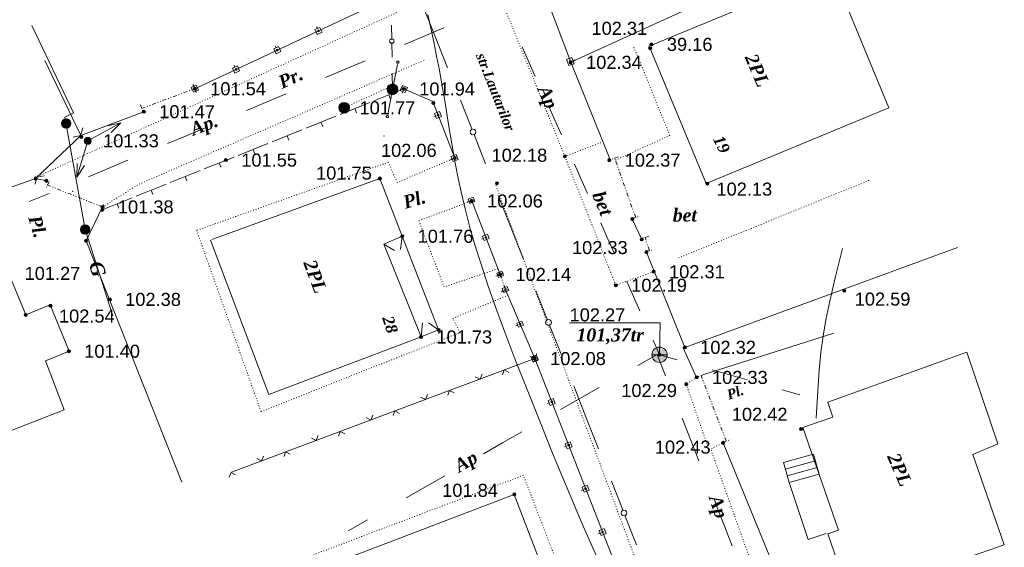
# Model space of a CAD drawing. Header units: millimetres. Extents: x 9396 to 25236, y 15106 to 31102.
# Tile 151 of 256: x 11775 to 11903, y 16082 to 16150. Entities that reach past the tile are written whole.
import ezdxf
from ezdxf.enums import TextEntityAlignment as Align

# ---------------------------------------------------------------- set-up
doc = ezdxf.new("R2010")
doc.units = ezdxf.units.MM
for name, pattern in [('DIVIDE', [1.25, 0.5, -0.25, 0, -0.25, 0, -0.25]), ('DOT', [0.25, 0, -0.25]), ('HIDDEN', [0.375, 0.25, -0.125])]:
    doc.linetypes.add(name, pattern=pattern)
for name, color, linetype, lineweight, true_color in [('1001010', 7, 'Continuous', 9, 0x000000), ('10010110', 7, 'Continuous', 20, 0xa25100), ('1060000', 7, 'Continuous', 9, 0x000000), ('1070000', 7, 'DOT', 9, 0x000000), ('2030012', 7, 'Continuous', 9, 0x000000), ('2030023', 7, 'Continuous', 9, 0x000000), ('21100200', 7, 'HIDDEN', 0, 0x800080), ('3000105', 7, 'DIVIDE', 9, 0x000000), ('3000113', 7, 'Continuous', 9, 0x000000), ('3000130', 7, 'Continuous', 9, 0x000000), ('3000220', 7, 'Continuous', 9, 0x000000), ('3000260', 7, 'Continuous', 9, 0x000000), ('5010210', 7, 'Continuous', 20, 0x008000), ('5010420', 7, 'Continuous', 9, 0x000000), ('6011210', 1, 'Continuous', 9, 0xff0000), ('8010110', 7, 'Continuous', 20, 0x0080ff), ('8010200', 7, 'Continuous', 9, 0x000000), ('9010110', 7, 'Continuous', 9, 0x000000), ('9010120', 7, 'Continuous', 20, 0x000000)]:
    doc.layers.add(name, color=color, linetype=linetype, lineweight=lineweight, true_color=true_color)
doc.styles.add('1', font='timesbi.ttf', dxfattribs={"height": 0.00127})
doc.styles.add('10', font='timesbi.ttf', dxfattribs={"height": 0.001481})
doc.styles.add('12', font='timesbi.ttf', dxfattribs={"height": 0.001693})
doc.styles.add('2', font='timesbi.ttf', dxfattribs={"height": 0.001693})
doc.styles.add('3', font='timesbi.ttf', dxfattribs={"height": 0.001693})
doc.styles.add('9', font='timesbi.ttf', dxfattribs={"height": 0.001693})
doc.styles.add('F2', font='arial.ttf', dxfattribs={"height": 0.001693})

# ---------------------------------------------------------------- blocks, each defined once
blk = doc.blocks.new('SYMBOL21100200')
at = {"true_color": 0x800080}
h = blk.add_hatch(color=216, dxfattribs=at)
edge = h.paths.add_edge_path()
edge.add_arc((0, 0), 0.1, 0, 360)
at = {"color": 216, "linetype": 'Continuous', "lineweight": 0, "true_color": 0x800080}
blk.add_circle((0, 0), 0.1, dxfattribs=at)
blk = doc.blocks.new('SYMBOL5010420')
at = {"true_color": 0xffffff}
h = blk.add_hatch(color=7, dxfattribs=at)
edge = h.paths.add_edge_path()
edge.add_arc((0, 0), 0.5, 0, 360)
at = {"color": 18, "linetype": 'Continuous', "lineweight": 9, "true_color": 0x000000, "flags": 128}
blk.add_lwpolyline([(-0.5, 0), (0.5, 0)], dxfattribs=at)
at = {"color": 18, "linetype": 'Continuous', "lineweight": 9, "true_color": 0x000000}
blk.add_circle((0, 0), 0.5, dxfattribs=at)
blk = doc.blocks.new('SYMBOL8010200')
at = {"true_color": 0x000000}
h = blk.add_hatch(color=18, dxfattribs=at)
edge = h.paths.add_edge_path()
edge.add_arc((0, 0), 0.3, 0, 360)
at = {"color": 18, "linetype": 'Continuous', "lineweight": 0, "true_color": 0x000000}
blk.add_circle((0, 0), 0.3, dxfattribs=at)
blk = doc.blocks.new('SYMBOL2030012')
at = {"true_color": 0xffffff}
h = blk.add_hatch(color=7, dxfattribs=at)
edge = h.paths.add_edge_path()
edge.add_arc((0, 0), 0.225, 0, 360)
at = {"true_color": 0x000000}
h = blk.add_hatch(color=18, dxfattribs=at)
edge = h.paths.add_edge_path()
edge.add_arc((0, 0), 0.05, 0, 360)
at = {"color": 18, "linetype": 'Continuous', "lineweight": 0, "true_color": 0x000000}
for radius in [0.225, 0.05]:
    blk.add_circle((0, 0), radius, dxfattribs=at)
blk = doc.blocks.new('SYMBOL2030023')
at = {"true_color": 0xffffff}
h = blk.add_hatch(color=7, dxfattribs=at)
edge = h.paths.add_edge_path()
edge.add_arc((0, 0), 0.35, 0, 360)
at = {"color": 18, "linetype": 'Continuous', "lineweight": 0, "true_color": 0x000000}
blk.add_circle((0, 0), 0.35, dxfattribs=at)

msp = doc.modelspace()

# ---------------------------------------------------------------- linework, layer by layer
at = {"layer": '1001010', "color": 253}
for p, q in [((11807.39, 16101.7, 114.8), (11799.83, 16121.74, 114.8)), ((11822.36, 16121.2, 114.8), (11823.72, 16120.41, 122.05)), ((11827.17, 16109.17, 114.8), (11827.34, 16111.02, 173.44)), ((11829.45, 16110.09, 203.5), (11828.13, 16111.02, 199.2))]:
    msp.add_line(p, q, dxfattribs=at)
for points in [[(11856.81, 16146.92, 143.34), (11880.54, 16156.73, 143.34), (11887.91, 16138.9, 143.34)], [(11887.91, 16138.9, 143.34), (11864.18, 16129.09, 143.34), (11856.81, 16146.92, 143.34)], [(11800.02, 16121.81, 114.8), (11821.82, 16129.75, 114.8), (11824.73, 16122.25, 114.8), (11822.36, 16121.2, 114.8), (11827.17, 16109.17, 114.8), (11807.39, 16101.7, 114.8)], [(11827.17, 16109.17, 119.78), (11829.45, 16110.09, 198.44), (11824.73, 16122.25, 114.8), (11824.51, 16120.52, 124.27)], [(11773.48, 16117.81, 202.25), (11775.84, 16112.04, 204.32), (11779.02, 16113.35, 205.08), (11781.48, 16107.34, 202.8), (11778.4, 16106.07, 193.45), (11780.83, 16099.7, 154.35), (11766.09, 16093.94, 145.26)], [(11902.9, 16082.19, 183.62), (11882.9, 16075.23, 183.62), (11879.99, 16083.62, 183.62), (11881.39, 16084.1, 183.62), (11876.76, 16097.41, 183.62), (11880.66, 16098.76, 183.62), (11879.98, 16100.7, 183.62), (11898.03, 16107.2, 183.62)], [(11898.03, 16107.2, 183.62), (11902.08, 16095.28, 183.62), (11898.82, 16093.93, 183.62), (11902.9, 16082.19, 183.62)], [(11839.28, 16088.74, 183.62), (11814.91, 16079.42, 183.62), (11817.89, 16071.63, 183.62), (11813.61, 16070, 183.62), (11817.49, 16059.86, 34.38)], [(11817.49, 16059.86, 34.38), (11846.14, 16070.81, 183.62), (11839.28, 16088.74, 183.62)]]:
    msp.add_polyline3d(points, dxfattribs=at)
at = {"layer": '10010110'}
for points in [[(11828.05, 16151.04, 179.96), (11828.44, 16149.27, 176.42), (11828.82, 16147.47, 172.86), (11829.19, 16145.65, 169.63), (11829.55, 16143.81, 167.08), (11829.89, 16141.95, 165.56), (11830.22, 16140.08, 165.3), (11830.53, 16138.17, 166.01), (11830.84, 16136.24, 167.28), (11831.16, 16134.26, 168.68), (11831.52, 16132.24, 169.81), (11831.92, 16130.16, 170.25), (11832.37, 16128.03, 169.59), (11832.88, 16125.82, 167.41), (11833.48, 16123.54, 163.46), (11834.17, 16121.15, 158.14), (11834.96, 16118.61, 152.01), (11835.86, 16115.89, 145.65), (11836.89, 16112.97, 139.63), (11838.06, 16109.79, 134.49), (11839.37, 16106.34, 130.82), (11840.85, 16102.56, 129.17), (11842.49, 16098.46, 129.89), (11844.26, 16094.1, 132.37), (11846.15, 16089.56, 135.79), (11848.11, 16084.93, 139.32), (11850.12, 16080.32, 142.13)], [(11878.46, 16098.62, 184.51), (11878.68, 16102.12, 186.12), (11878.88, 16104.88, 187.12), (11879.1, 16107.18, 187.38), (11879.38, 16109.26, 186.75), (11879.75, 16111.39, 185.09), (11880.27, 16113.83, 182.26), (11880.96, 16116.83, 178.13), (11881.88, 16120.64, 172.54)]]:
    msp.add_polyline3d(points, dxfattribs=at)
at = {"layer": '1060000', "color": 253}
for p, q in [((11864, 16104.34, 134.64), (11880.75, 16109.66, 191.38)), ((11878.37, 16093.1, 183.62), (11874.47, 16092.01, 183.62)), ((11878.62, 16092.23, 183.62), (11874.72, 16091.13, 183.62))]:
    msp.add_line(p, q, dxfattribs=at)
for points in [[(11858.14, 16106.86, 124.06), (11858.23, 16111.02, 155.96), (11846.46, 16111.02, 121.24)], [(11874.96, 16090.26, 108.3), (11877.42, 16082.87, 108.3), (11879.76, 16083.65, 108.3)]]:
    msp.add_polyline3d(points, dxfattribs=at)
msp.add_polyline3d([(11874.96, 16090.26, 32.98), (11878.87, 16091.35, 183.62), (11878.13, 16093.97, 183.62), (11874.23, 16092.88, 32.98), (11874.96, 16090.26, 32.98)], close=True, dxfattribs=at)
at = {"layer": '1070000', "color": 253}
for p, q in [((11777.43, 16130.03, 202.77), (11824.14, 16151.35, 189.04)), ((11817.19, 16138.93, 203.55), (11823.57, 16141.84, 143.34)), ((11860.61, 16119.44, 109.57), (11885.53, 16129.58, 109.57))]:
    msp.add_line(p, q, dxfattribs=at)
for points in [[(11845.85, 16132.63, 204.37), (11827.11, 16178.68, 203.45), (11818.4, 16201.53, 162.97)], [(11852.4, 16132.12, 109.57), (11859.47, 16135.34, 109.57), (11854.72, 16147, 109.57)], [(11785.81, 16126.06, 202.77), (11790.56, 16129.01, 189.49), (11827.79, 16145.19, 162.66)], [(11857.37, 16117.64, 199.78), (11852.46, 16115.89, 204.39), (11845.85, 16132.63, 204.37), (11850.8, 16134.5, 134.81)], [(11831.55, 16132.4, 142.16), (11824.06, 16129.23, 183.11), (11822.94, 16131.86, 181.17), (11798.03, 16123.01, 128.65), (11806.4, 16099.46, 106.12), (11832.2, 16109.72, 184.89), (11831.3, 16111.58, 193.04), (11838.46, 16114.59, 174.51)], [(11857.99, 16070.19, 71.58), (11856.53, 16076.28, 131.32), (11836.84, 16129.01, 203.99)], [(11837.15, 16118.03, 204.27), (11830.17, 16115.66, 182.47), (11826.88, 16124.26, 145.41), (11833.75, 16126.83, 204.11)], [(11862.95, 16103.92, 156.88), (11861.61, 16103.04, 204.59), (11864.56, 16094.5, 158.87), (11866.39, 16095.43, 161.72)], [(11885.37, 16041.7, 100.84), (11878.67, 16059.32, 178.93), (11875.08, 16060.73, 202.78), (11872.58, 16062.75, 110.43), (11870.4, 16069.3, 177.58), (11870.09, 16072.74, 125.41), (11871.69, 16075.26, 110.75), (11864.79, 16094.61, 154.19)], [(11849.68, 16063.64, 179.16), (11847.7, 16068.81, 179.16), (11848.89, 16069.34, 179.16), (11840.46, 16091.21, 179.16), (11807.69, 16078.81, 179.16)]]:
    msp.add_polyline3d(points, dxfattribs=at)
at = {"layer": '3000105', "color": 253}
for p, q in [((11797.98, 16140.93, 172.82), (11797.6, 16141.97, 172.82)), ((11790.9, 16138.85, 202.93), (11797.8, 16141.4, 142.7)), ((11790.73, 16139.32, 172.82), (11791.11, 16138.29, 172.82)), ((11852.78, 16132.56, 139.77), (11851.74, 16132.19, 139.77)), ((11855.04, 16124.67, 113.48), (11852.31, 16132.39, 166.05)), ((11778.87, 16129.36, 202.89), (11778.46, 16128.34, 202.89)), ((11785.81, 16126.06, 202.77), (11778.68, 16128.89, 203.01)), ((11785.63, 16125.6, 202.89), (11786.03, 16126.62, 202.89)), ((11854.56, 16124.51, 139.77), (11855.6, 16124.87, 139.77)), ((11856.76, 16122.25, 177.15), (11855.71, 16121.92, 177.15)), ((11856.83, 16120.38, 166.86), (11856.28, 16122.1, 187.45)), ((11856.35, 16120.23, 177.15), (11857.4, 16120.57, 177.15)), ((11837.9, 16117.46, 185.95), (11836.87, 16117.08, 185.95)), ((11837.43, 16117.29, 200.4), (11838.2, 16115.2, 171.51)), ((11837.73, 16115.03, 185.95), (11838.76, 16115.41, 185.95)), ((11864, 16104.34, 138.35), (11862.98, 16103.95, 138.35)), ((11866.81, 16095.66, 146.42), (11863.54, 16104.16, 130.27)), ((11866.34, 16095.48, 138.35), (11867.37, 16095.88, 138.35))]:
    msp.add_line(p, q, dxfattribs=at)
at = {"layer": '3000113', "color": 253}
for p, q in [((11854.6, 16124.48, 194.7), (11855.83, 16121.84, 204.66)), ((11861.2, 16107.75, 166.05), (11862.95, 16103.92, 166.05)), ((11866.39, 16095.43, 166.05), (11876.56, 16070.63, 166.05))]:
    msp.add_line(p, q, dxfattribs=at)
for points in [[(11876.59, 16158.54, 109.34), (11846.6, 16144.83, 109.34), (11851.68, 16132.32, 109.34)], [(11778.34, 16145.08, 202.66), (11782.98, 16135.34, 202.79), (11791.18, 16138.42, 202.93)], [(11778.53, 16129.44, 202.81), (11777.13, 16129.75, 202.77), (11762.27, 16124.48, 193.46)], [(11785.81, 16126.06, 202.77), (11783.68, 16121.65, 204.44), (11796.11, 16090.31, 93.83)], [(11856.44, 16120.2, 166.05), (11861.42, 16107.82, 166.05), (11896.84, 16120.77, 166.05)]]:
    msp.add_polyline3d(points, dxfattribs=at)
at = {"layer": '3000130', "color": 253}
for p, q in [((11841.4, 16158.62, 109.34), (11846.6, 16144.83, 109.34)), ((11813.61, 16149.45, 139.77), (11813.71, 16149.22, 139.77)), ((11808.25, 16146.95, 139.77), (11808.36, 16146.72, 139.77)), ((11802.9, 16144.45, 139.77), (11803.01, 16144.22, 139.77)), ((11847.12, 16145.14, 109.34), (11846.89, 16145.05, 109.34)), ((11797.55, 16141.95, 139.77), (11797.66, 16141.72, 139.77)), ((11824.7, 16140.82, 139.77), (11824.8, 16141.05, 139.77)), ((11828.82, 16137.77, 139.77), (11829.06, 16137.86, 139.77)), ((11830.99, 16132.19, 139.77), (11831.22, 16132.28, 139.77)), ((11833.16, 16126.71, 204.2), (11833.39, 16126.8, 204.2)), ((11837.43, 16117.29, 204.28), (11833.75, 16126.83, 204.11)), ((11835.02, 16121.88, 204.2), (11835.25, 16121.97, 204.2)), ((11836.87, 16117.08, 204.2), (11837.1, 16117.17, 204.2)), ((11837.6, 16115.09, 118.01), (11837.83, 16115.19, 118.01)), ((11841.93, 16106.37, 64.52), (11838.2, 16115.2, 171.51)), ((11839.5, 16110.6, 118.01), (11839.73, 16110.69, 118.01)), ((11841.37, 16106.15, 64.52), (11841.61, 16106.24, 64.52)), ((11841.38, 16106.14, 118.01), (11841.61, 16106.24, 118.01)), ((11843.58, 16100.52, 64.52), (11843.81, 16100.61, 64.52)), ((11845.78, 16094.89, 64.52), (11846.01, 16094.98, 64.52)), ((11847.98, 16089.25, 64.52), (11848.22, 16089.34, 64.52)), ((11850.19, 16083.62, 64.52), (11850.42, 16083.71, 64.52))]:
    msp.add_line(p, q, dxfattribs=at)
for points in [[(11797.8, 16141.4, 139.77), (11821.25, 16152.36, 139.77), (11822.03, 16156.29, 139.77), (11801.96, 16205.15, 139.77)], [(11831.55, 16132.4, 139.77), (11828.69, 16139.76, 139.77), (11824.94, 16141.37, 139.77)], [(11849.4, 16064.23, 64.52), (11854.45, 16066.36, 64.52), (11855.95, 16070.52, 64.52), (11841.93, 16106.37, 64.52)]]:
    msp.add_polyline3d(points, dxfattribs=at)
for points in [[(11813.7, 16148.44, 139.77), (11814.32, 16148.74, 139.77), (11814.02, 16149.37, 139.77), (11813.4, 16149.08, 139.77), (11813.7, 16148.44, 139.77)], [(11813.86, 16148.81, 139.77), (11813.91, 16148.82, 139.77), (11813.95, 16148.86, 139.77), (11813.96, 16148.91, 139.77), (11813.95, 16148.96, 139.77), (11813.91, 16148.99, 139.77), (11813.86, 16149.01, 139.77), (11813.81, 16148.99, 139.77), (11813.77, 16148.96, 139.77), (11813.76, 16148.91, 139.77), (11813.77, 16148.86, 139.77), (11813.81, 16148.82, 139.77), (11813.86, 16148.81, 139.77)], [(11808.34, 16145.94, 139.77), (11808.97, 16146.24, 139.77), (11808.67, 16146.87, 139.77), (11808.05, 16146.58, 139.77), (11808.34, 16145.94, 139.77)], [(11808.51, 16146.31, 139.77), (11808.56, 16146.32, 139.77), (11808.59, 16146.36, 139.77), (11808.61, 16146.41, 139.77), (11808.59, 16146.46, 139.77), (11808.56, 16146.49, 139.77), (11808.51, 16146.51, 139.77), (11808.46, 16146.49, 139.77), (11808.42, 16146.46, 139.77), (11808.41, 16146.41, 139.77), (11808.42, 16146.36, 139.77), (11808.46, 16146.32, 139.77), (11808.51, 16146.31, 139.77)], [(11846.08, 16145.2, 109.34), (11846.38, 16144.41, 109.34), (11847.04, 16144.65, 109.34), (11846.74, 16145.45, 109.34), (11846.08, 16145.2, 109.34)], [(11802.99, 16143.44, 139.77), (11803.62, 16143.74, 139.77), (11803.32, 16144.37, 139.77), (11802.7, 16144.08, 139.77), (11802.99, 16143.44, 139.77)], [(11846.56, 16144.82, 109.34), (11846.62, 16144.83, 109.34), (11846.66, 16144.87, 109.34), (11846.67, 16144.93, 109.34), (11846.66, 16144.98, 109.34), (11846.62, 16145.02, 109.34), (11846.56, 16145.04, 109.34), (11846.51, 16145.02, 109.34), (11846.46, 16144.98, 109.34), (11846.45, 16144.93, 109.34), (11846.46, 16144.87, 109.34), (11846.51, 16144.83, 109.34), (11846.56, 16144.82, 109.34)], [(11803.16, 16143.81, 139.77), (11803.21, 16143.82, 139.77), (11803.24, 16143.86, 139.77), (11803.25, 16143.91, 139.77), (11803.24, 16143.96, 139.77), (11803.21, 16143.99, 139.77), (11803.16, 16144.01, 139.77), (11803.11, 16143.99, 139.77), (11803.07, 16143.96, 139.77), (11803.06, 16143.91, 139.77), (11803.07, 16143.86, 139.77), (11803.11, 16143.82, 139.77), (11803.16, 16143.81, 139.77)], [(11797.64, 16140.94, 139.77), (11798.26, 16141.23, 139.77), (11797.97, 16141.87, 139.77), (11797.34, 16141.58, 139.77), (11797.64, 16140.94, 139.77)], [(11825.4, 16141.55, 139.77), (11824.76, 16141.83, 139.77), (11824.48, 16141.19, 139.77), (11825.12, 16140.91, 139.77), (11825.4, 16141.55, 139.77)], [(11797.8, 16141.31, 139.77), (11797.85, 16141.32, 139.77), (11797.89, 16141.36, 139.77), (11797.9, 16141.41, 139.77), (11797.89, 16141.46, 139.77), (11797.85, 16141.49, 139.77), (11797.8, 16141.5, 139.77), (11797.75, 16141.49, 139.77), (11797.72, 16141.46, 139.77), (11797.7, 16141.41, 139.77), (11797.72, 16141.36, 139.77), (11797.75, 16141.32, 139.77), (11797.8, 16141.31, 139.77)], [(11824.94, 16141.27, 139.77), (11824.99, 16141.28, 139.77), (11825.03, 16141.32, 139.77), (11825.04, 16141.37, 139.77), (11825.03, 16141.42, 139.77), (11824.99, 16141.46, 139.77), (11824.94, 16141.47, 139.77), (11824.89, 16141.46, 139.77), (11824.85, 16141.42, 139.77), (11824.84, 16141.37, 139.77), (11824.85, 16141.32, 139.77), (11824.89, 16141.28, 139.77), (11824.94, 16141.27, 139.77)], [(11829.83, 16137.79, 139.77), (11829.58, 16138.44, 139.77), (11828.93, 16138.18, 139.77), (11829.18, 16137.53, 139.77), (11829.83, 16137.79, 139.77)], [(11829.38, 16137.89, 139.77), (11829.43, 16137.9, 139.77), (11829.47, 16137.94, 139.77), (11829.48, 16137.99, 139.77), (11829.47, 16138.04, 139.77), (11829.43, 16138.07, 139.77), (11829.38, 16138.09, 139.77), (11829.33, 16138.07, 139.77), (11829.3, 16138.04, 139.77), (11829.28, 16137.99, 139.77), (11829.3, 16137.94, 139.77), (11829.33, 16137.9, 139.77), (11829.38, 16137.89, 139.77)], [(11832, 16132.2, 139.77), (11831.75, 16132.85, 139.77), (11831.09, 16132.6, 139.77), (11831.35, 16131.95, 139.77), (11832, 16132.2, 139.77)], [(11831.55, 16132.3, 139.77), (11831.6, 16132.32, 139.77), (11831.63, 16132.35, 139.77), (11831.65, 16132.4, 139.77), (11831.63, 16132.45, 139.77), (11831.6, 16132.49, 139.77), (11831.55, 16132.5, 139.77), (11831.5, 16132.49, 139.77), (11831.46, 16132.45, 139.77), (11831.45, 16132.4, 139.77), (11831.46, 16132.35, 139.77), (11831.5, 16132.32, 139.77), (11831.55, 16132.3, 139.77)], [(11834.15, 16126.77, 204.2), (11833.94, 16127.33, 204.2), (11833.28, 16127.08, 204.2), (11833.5, 16126.52, 204.2), (11834.15, 16126.77, 204.2)], [(11833.72, 16126.83, 204.2), (11833.77, 16126.84, 204.2), (11833.8, 16126.88, 204.2), (11833.81, 16126.92, 204.2), (11833.8, 16126.97, 204.2), (11833.77, 16127.01, 204.2), (11833.72, 16127.02, 204.2), (11833.67, 16127.01, 204.2), (11833.64, 16126.97, 204.2), (11833.63, 16126.92, 204.2), (11833.64, 16126.88, 204.2), (11833.67, 16126.84, 204.2), (11833.72, 16126.83, 204.2)], [(11836.01, 16121.94, 204.2), (11835.8, 16122.5, 204.2), (11835.15, 16122.25, 204.2), (11835.36, 16121.69, 204.2), (11836.01, 16121.94, 204.2)], [(11835.58, 16122, 204.2), (11835.63, 16122.02, 204.2), (11835.66, 16122.05, 204.2), (11835.67, 16122.1, 204.2), (11835.66, 16122.14, 204.2), (11835.63, 16122.18, 204.2), (11835.58, 16122.19, 204.2), (11835.53, 16122.18, 204.2), (11835.5, 16122.14, 204.2), (11835.49, 16122.1, 204.2), (11835.5, 16122.05, 204.2), (11835.53, 16122.02, 204.2), (11835.58, 16122, 204.2)], [(11837.87, 16117.14, 204.2), (11837.65, 16117.7, 204.2), (11837, 16117.45, 204.2), (11837.21, 16116.89, 204.2), (11837.87, 16117.14, 204.2)], [(11837.43, 16117.2, 204.2), (11837.48, 16117.21, 204.2), (11837.51, 16117.25, 204.2), (11837.52, 16117.29, 204.2), (11837.51, 16117.34, 204.2), (11837.48, 16117.38, 204.2), (11837.43, 16117.39, 204.2), (11837.38, 16117.38, 204.2), (11837.35, 16117.34, 204.2), (11837.34, 16117.29, 204.2), (11837.35, 16117.25, 204.2), (11837.38, 16117.21, 204.2), (11837.43, 16117.2, 204.2)], [(11838.58, 16115.2, 118.01), (11838.36, 16115.72, 118.01), (11837.72, 16115.45, 118.01), (11837.94, 16114.93, 118.01), (11838.58, 16115.2, 118.01)], [(11838.15, 16115.23, 118.01), (11838.19, 16115.25, 118.01), (11838.23, 16115.28, 118.01), (11838.24, 16115.32, 118.01), (11838.23, 16115.37, 118.01), (11838.19, 16115.4, 118.01), (11838.15, 16115.41, 118.01), (11838.1, 16115.4, 118.01), (11838.07, 16115.37, 118.01), (11838.06, 16115.32, 118.01), (11838.07, 16115.28, 118.01), (11838.1, 16115.25, 118.01), (11838.15, 16115.23, 118.01)], [(11840.48, 16110.71, 118.01), (11840.26, 16111.23, 118.01), (11839.62, 16110.95, 118.01), (11839.84, 16110.43, 118.01), (11840.48, 16110.71, 118.01)], [(11840.05, 16110.74, 118.01), (11840.09, 16110.75, 118.01), (11840.13, 16110.78, 118.01), (11840.14, 16110.83, 118.01), (11840.13, 16110.88, 118.01), (11840.09, 16110.91, 118.01), (11840.05, 16110.92, 118.01), (11840, 16110.91, 118.01), (11839.97, 16110.88, 118.01), (11839.96, 16110.83, 118.01), (11839.97, 16110.78, 118.01), (11840, 16110.75, 118.01), (11840.05, 16110.74, 118.01)], [(11842.39, 16106.17, 64.52), (11842.13, 16106.83, 64.52), (11841.48, 16106.57, 64.52), (11841.74, 16105.92, 64.52), (11842.39, 16106.17, 64.52)], [(11842.37, 16106.25, 118.01), (11842.15, 16106.77, 118.01), (11841.5, 16106.5, 118.01), (11841.72, 16105.98, 118.01), (11842.37, 16106.25, 118.01)], [(11841.93, 16106.27, 64.52), (11841.98, 16106.28, 64.52), (11842.02, 16106.32, 64.52), (11842.03, 16106.37, 64.52), (11842.02, 16106.42, 64.52), (11841.98, 16106.46, 64.52), (11841.93, 16106.47, 64.52), (11841.88, 16106.46, 64.52), (11841.85, 16106.42, 64.52), (11841.83, 16106.37, 64.52), (11841.85, 16106.32, 64.52), (11841.88, 16106.28, 64.52), (11841.93, 16106.27, 64.52)], [(11841.93, 16106.28, 118.01), (11841.98, 16106.29, 118.01), (11842.01, 16106.33, 118.01), (11842.02, 16106.37, 118.01), (11842.01, 16106.42, 118.01), (11841.98, 16106.45, 118.01), (11841.93, 16106.46, 118.01), (11841.89, 16106.45, 118.01), (11841.85, 16106.42, 118.01), (11841.84, 16106.37, 118.01), (11841.85, 16106.33, 118.01), (11841.89, 16106.29, 118.01), (11841.93, 16106.28, 118.01)], [(11844.59, 16100.54, 64.52), (11844.33, 16101.19, 64.52), (11843.68, 16100.94, 64.52), (11843.94, 16100.28, 64.52), (11844.59, 16100.54, 64.52)], [(11844.14, 16100.64, 64.52), (11844.19, 16100.65, 64.52), (11844.22, 16100.69, 64.52), (11844.24, 16100.74, 64.52), (11844.22, 16100.79, 64.52), (11844.19, 16100.82, 64.52), (11844.14, 16100.84, 64.52), (11844.09, 16100.82, 64.52), (11844.05, 16100.79, 64.52), (11844.04, 16100.74, 64.52), (11844.05, 16100.69, 64.52), (11844.09, 16100.65, 64.52), (11844.14, 16100.64, 64.52)], [(11846.79, 16094.9, 64.52), (11846.54, 16095.56, 64.52), (11845.88, 16095.31, 64.52), (11846.14, 16094.65, 64.52), (11846.79, 16094.9, 64.52)], [(11846.34, 16095, 64.52), (11846.39, 16095.02, 64.52), (11846.43, 16095.05, 64.52), (11846.44, 16095.1, 64.52), (11846.43, 16095.15, 64.52), (11846.39, 16095.19, 64.52), (11846.34, 16095.2, 64.52), (11846.29, 16095.19, 64.52), (11846.25, 16095.15, 64.52), (11846.24, 16095.1, 64.52), (11846.25, 16095.05, 64.52), (11846.29, 16095.02, 64.52), (11846.34, 16095, 64.52)], [(11849, 16089.27, 64.52), (11848.74, 16089.93, 64.52), (11848.09, 16089.67, 64.52), (11848.34, 16089.01, 64.52), (11849, 16089.27, 64.52)], [(11848.54, 16089.37, 64.52), (11848.59, 16089.38, 64.52), (11848.63, 16089.42, 64.52), (11848.64, 16089.47, 64.52), (11848.63, 16089.52, 64.52), (11848.59, 16089.56, 64.52), (11848.54, 16089.57, 64.52), (11848.49, 16089.56, 64.52), (11848.45, 16089.52, 64.52), (11848.44, 16089.47, 64.52), (11848.45, 16089.42, 64.52), (11848.49, 16089.38, 64.52), (11848.54, 16089.37, 64.52)], [(11851.2, 16083.64, 64.52), (11850.94, 16084.29, 64.52), (11850.29, 16084.04, 64.52), (11850.55, 16083.38, 64.52), (11851.2, 16083.64, 64.52)], [(11850.74, 16083.74, 64.52), (11850.79, 16083.75, 64.52), (11850.83, 16083.79, 64.52), (11850.84, 16083.84, 64.52), (11850.83, 16083.89, 64.52), (11850.79, 16083.92, 64.52), (11850.74, 16083.94, 64.52), (11850.69, 16083.92, 64.52), (11850.66, 16083.89, 64.52), (11850.64, 16083.84, 64.52), (11850.66, 16083.79, 64.52), (11850.69, 16083.75, 64.52), (11850.74, 16083.74, 64.52)]]:
    msp.add_polyline3d(points, close=True, dxfattribs=at)
at = {"layer": '3000220', "color": 253}
for p, q in [((11824.94, 16141.37, 139.77), (11821.06, 16139.81, 139.77)), ((11823, 16140.59, 139.77), (11823.22, 16140.03, 139.77)), ((11820.53, 16139.6, 139.77), (11816.65, 16138.05, 139.77)), ((11816.12, 16137.83, 139.77), (11812.24, 16136.28, 139.77)), ((11818.59, 16138.82, 139.77), (11818.81, 16138.27, 139.77)), ((11814.18, 16137.06, 139.77), (11814.4, 16136.5, 139.77)), ((11811.71, 16136.07, 139.77), (11807.83, 16134.51, 139.77)), ((11809.77, 16135.29, 139.77), (11810, 16134.73, 139.77)), ((11807.3, 16134.3, 139.77), (11803.42, 16132.75, 139.77)), ((11805.36, 16133.52, 139.77), (11805.59, 16132.97, 139.77)), ((11802.89, 16132.53, 139.77), (11799.01, 16130.98, 139.77)), ((11800.95, 16131.76, 139.77), (11801.18, 16131.2, 139.77)), ((11798.48, 16130.77, 139.77), (11794.6, 16129.21, 139.77)), ((11794.07, 16129, 139.77), (11790.19, 16127.44, 139.77)), ((11796.54, 16129.99, 139.77), (11796.77, 16129.43, 139.77)), ((11792.13, 16128.22, 139.77), (11792.36, 16127.66, 139.77)), ((11789.66, 16127.23, 139.77), (11785.78, 16125.68, 139.77)), ((11787.72, 16126.45, 139.77), (11787.95, 16125.9, 139.77))]:
    msp.add_line(p, q, dxfattribs=at)
at = {"layer": '3000260', "color": 253}
for p, q in [((11782.98, 16135.34, 202.79), (11777.13, 16129.75, 202.77)), ((11841.93, 16106.37, 64.52), (11802.55, 16091.61, 64.52))]:
    msp.add_line(p, q, dxfattribs=at)
for points in [[(11783.27, 16136.32, 202.78), (11782.97, 16135.34, 202.78), (11782, 16135.1, 202.78)], [(11778.23, 16130.11, 202.78), (11777.3, 16129.91, 202.78), (11777.08, 16129.01, 202.78)], [(11842.2, 16107.01, 64.52), (11841.92, 16106.37, 64.52), (11841.31, 16106.67, 64.52)], [(11838.56, 16104.57, 64.52), (11837.98, 16104.89, 64.52), (11837.76, 16104.27, 64.52)], [(11835.11, 16104.35, 64.52), (11834.83, 16103.71, 64.52), (11834.22, 16104.01, 64.52)], [(11831.46, 16101.91, 64.52), (11830.88, 16102.23, 64.52), (11830.67, 16101.62, 64.52)], [(11828.01, 16101.69, 64.52), (11827.73, 16101.05, 64.52), (11827.12, 16101.35, 64.52)], [(11824.37, 16099.25, 64.52), (11823.78, 16099.57, 64.52), (11823.57, 16098.96, 64.52)], [(11820.91, 16099.03, 64.52), (11820.64, 16098.39, 64.52), (11820.03, 16098.7, 64.52)], [(11817.27, 16096.6, 64.52), (11816.69, 16096.91, 64.52), (11816.47, 16096.3, 64.52)], [(11813.82, 16096.37, 64.52), (11813.54, 16095.73, 64.52), (11812.93, 16096.04, 64.52)], [(11806.72, 16093.71, 64.52), (11806.44, 16093.07, 64.52), (11805.83, 16093.38, 64.52)], [(11810.18, 16093.94, 64.52), (11809.59, 16094.25, 64.52), (11809.38, 16093.64, 64.52)], [(11803.08, 16091.28, 64.52), (11802.5, 16091.59, 64.52), (11802.28, 16090.98, 64.52)]]:
    msp.add_polyline3d(points, dxfattribs=at)
at = {"layer": '5010210'}
for p, q in [((11830.15, 16149.31, 204.51), (11825.02, 16147.16, 204.51)), ((11840.3, 16146.82, 164.01), (11842, 16143.01, 164.01)), ((11817.33, 16143.94, 204.51), (11819.9, 16145.01, 204.51)), ((11814.77, 16142.86, 204.51), (11817.33, 16143.94, 204.51)), ((11809.64, 16140.72, 204.51), (11804.51, 16138.57, 204.51)), ((11844.55, 16137.3, 164.01), (11843.7, 16139.21, 164.01)), ((11845.4, 16135.4, 164.01), (11844.55, 16137.3, 164.01)), ((11794.25, 16134.27, 204.51), (11796.82, 16135.34, 204.51)), ((11796.82, 16135.34, 204.51), (11799.38, 16136.42, 204.51)), ((11789.12, 16132.12, 204.51), (11784, 16129.97, 204.51)), ((11847.1, 16131.6, 164.01), (11848.8, 16127.79, 164.01)), ((11776.3, 16126.75, 204.51), (11778.87, 16127.82, 204.51)), ((11851.35, 16122.08, 164.01), (11850.5, 16123.99, 164.01)), ((11852.2, 16120.18, 164.01), (11851.35, 16122.08, 164.01)), ((11853.89, 16116.38, 164.01), (11855.59, 16112.57, 164.01)), ((11858.14, 16106.86, 164.01), (11857.29, 16108.77, 164.01)), ((11855.33, 16105.46, 124.06), (11857.84, 16106.9, 124.06)), ((11858.92, 16104.14, 102.59), (11857.84, 16106.9, 102.59)), ((11860.42, 16106.21, 154.44), (11858.14, 16106.86, 154.44)), ((11864.97, 16104.91, 154.44), (11869.52, 16103.61, 154.44)), ((11850.31, 16102.6, 124.06), (11845.3, 16099.74, 124.06)), ((11876.35, 16101.66, 154.44), (11874.08, 16102.31, 154.44)), ((11861.09, 16098.62, 102.59), (11863.25, 16093.1, 102.59)), ((11837.77, 16095.44, 124.06), (11840.28, 16096.87, 124.06)), ((11835.26, 16094.01, 124.06), (11837.77, 16095.44, 124.06)), ((11830.24, 16091.15, 124.06), (11825.22, 16088.28, 124.06)), ((11866.5, 16084.83, 102.59), (11865.42, 16087.59, 102.59)), ((11817.69, 16083.99, 124.06), (11820.2, 16085.42, 124.06)), ((11867.58, 16082.07, 102.59), (11866.5, 16084.83, 102.59))]:
    msp.add_line(p, q, dxfattribs=at)
at = {"layer": '6011210'}
for q in [(11788.21, 16136.97, 187.09), (11782.5, 16129.94, 187.09)]:
    msp.add_line((11783.89, 16134.64, 187.09), q, dxfattribs=at)
for points in [[(11786.47, 16136.6, 187.09), (11788.21, 16136.97, 187.09), (11788.21, 16136.97, 187.09), (11786.95, 16135.72, 187.09)], [(11783.47, 16131.42, 187.09), (11782.5, 16129.94, 187.09), (11782.5, 16129.94, 187.09), (11782.51, 16131.71, 187.09)]]:
    msp.add_polyline3d(points, dxfattribs=at)
msp.add_point((11781.96, 16128.1, 187.09), dxfattribs=at)
at = {"layer": '8010110'}
msp.add_polyline3d([(11787.17, 16111.92, 198.54), (11783.55, 16123.12, 204.47), (11780.94, 16137.72, 202.79), (11782.03, 16138.28, 202.93), (11776.64, 16149.6, 197.22)], dxfattribs=at)
at = {"layer": '9010110', "color": 253}
for q in [(11824.11, 16144.55, 143.34), (11822.87, 16138.07, 143.34)]:
    msp.add_line((11823.46, 16141.32, 143.34), q, dxfattribs=at)
for points in [[(11824.32, 16144.85, 143.34), (11824.3, 16144.92, 143.34), (11824.24, 16144.98, 143.34), (11824.17, 16145, 143.34), (11824.09, 16144.98, 143.34), (11824.04, 16144.92, 143.34), (11824.02, 16144.85, 143.34), (11824.04, 16144.77, 143.34), (11824.09, 16144.72, 143.34), (11824.17, 16144.7, 143.34), (11824.24, 16144.72, 143.34), (11824.3, 16144.77, 143.34), (11824.32, 16144.85, 143.34)], [(11822.96, 16137.78, 143.34), (11822.94, 16137.85, 143.34), (11822.89, 16137.91, 143.34), (11822.81, 16137.93, 143.34), (11822.74, 16137.91, 143.34), (11822.68, 16137.85, 143.34), (11822.66, 16137.78, 143.34), (11822.68, 16137.7, 143.34), (11822.74, 16137.65, 143.34), (11822.81, 16137.63, 143.34), (11822.89, 16137.65, 143.34), (11822.94, 16137.7, 143.34), (11822.96, 16137.78, 143.34)]]:
    msp.add_polyline3d(points, close=True, dxfattribs=at)
at = {"layer": '9010110'}
msp.add_point((11822.35, 16135.25, 143.34), dxfattribs=at)
at = {"layer": '9010120', "color": 253}
for p, q in [((11827.38, 16152.29, 118.01), (11829.02, 16148.17, 118.01)), ((11823.38, 16147.79, 164.64), (11823.35, 16149.67, 164.64)), ((11829.02, 16148.17, 118.01), (11830.62, 16144.13, 118.01)), ((11823.41, 16145.49, 164.64), (11823.38, 16147.41, 164.64)), ((11823.44, 16143.41, 164.64), (11823.46, 16141.32, 164.64)), ((11833.76, 16136.21, 118.01), (11832.29, 16139.92, 118.01)), ((11835.55, 16131.67, 118.01), (11834.05, 16135.47, 118.01)), ((11837.19, 16127.55, 118.01), (11838.82, 16123.42, 118.01)), ((11838.82, 16123.42, 118.01), (11840.42, 16119.38, 118.01)), ((11843.56, 16111.47, 118.01), (11842.09, 16115.18, 118.01)), ((11845.36, 16106.93, 118.01), (11843.85, 16110.72, 118.01)), ((11846.99, 16102.81, 118.01), (11848.62, 16098.68, 118.01)), ((11848.62, 16098.68, 118.01), (11850.22, 16094.64, 118.01)), ((11853.36, 16086.72, 118.01), (11851.89, 16090.43, 118.01)), ((11855.16, 16082.19, 118.01), (11853.65, 16085.98, 118.01))]:
    msp.add_line(p, q, dxfattribs=at)
for points in [[(11823.38, 16147.28, 164.64), (11823.53, 16147.32, 164.64), (11823.64, 16147.43, 164.64), (11823.69, 16147.58, 164.64), (11823.64, 16147.74, 164.64), (11823.53, 16147.85, 164.64), (11823.38, 16147.89, 164.64), (11823.23, 16147.85, 164.64), (11823.11, 16147.74, 164.64), (11823.07, 16147.58, 164.64), (11823.11, 16147.43, 164.64), (11823.23, 16147.32, 164.64), (11823.38, 16147.28, 164.64)], [(11833.92, 16135.42, 118.01), (11834.11, 16135.47, 118.01), (11834.25, 16135.61, 118.01), (11834.3, 16135.8, 118.01), (11834.25, 16135.99, 118.01), (11834.11, 16136.12, 118.01), (11833.92, 16136.17, 118.01), (11833.73, 16136.12, 118.01), (11833.59, 16135.99, 118.01), (11833.54, 16135.8, 118.01), (11833.59, 16135.61, 118.01), (11833.73, 16135.47, 118.01), (11833.92, 16135.42, 118.01)], [(11843.72, 16110.68, 118.01), (11843.91, 16110.73, 118.01), (11844.05, 16110.86, 118.01), (11844.1, 16111.05, 118.01), (11844.05, 16111.24, 118.01), (11843.91, 16111.38, 118.01), (11843.72, 16111.43, 118.01), (11843.53, 16111.38, 118.01), (11843.39, 16111.24, 118.01), (11843.34, 16111.05, 118.01), (11843.39, 16110.86, 118.01), (11843.53, 16110.73, 118.01), (11843.72, 16110.68, 118.01)], [(11853.52, 16085.93, 118.01), (11853.71, 16085.98, 118.01), (11853.85, 16086.12, 118.01), (11853.9, 16086.31, 118.01), (11853.85, 16086.5, 118.01), (11853.71, 16086.64, 118.01), (11853.52, 16086.69, 118.01), (11853.33, 16086.64, 118.01), (11853.2, 16086.5, 118.01), (11853.15, 16086.31, 118.01), (11853.2, 16086.12, 118.01), (11853.33, 16085.98, 118.01), (11853.52, 16085.93, 118.01)]]:
    msp.add_polyline3d(points, close=True, dxfattribs=at)

# ---------------------------------------------------------------- block references
at = {"layer": '2030012', "color": 253, "xscale": 2, "yscale": 2, "zscale": 2}
msp.add_blockref('SYMBOL2030012', (11783.89, 16134.64, 202.66), dxfattribs=at)
at = {"layer": '2030023', "color": 253, "xscale": 2, "yscale": 2, "zscale": 2}
for p in [(11823.46, 16141.32, 143.34), (11817.19, 16138.93, 201.5)]:
    msp.add_blockref('SYMBOL2030023', p, dxfattribs=at)
at = {"layer": '21100200', "xscale": 2, "yscale": 2, "zscale": 2}
for p in [(11856.92, 16146.66, 204.62), (11857.09, 16147.16, 78.32), (11846.6, 16144.83, 204.68), (11797.8, 16141.4, 203.08), (11823.46, 16141.32, 203.84), (11824.94, 16141.37, 203.88), (11817.19, 16138.93, 203.55), (11828.77, 16139.54, 204.03), (11791.18, 16138.42, 202.93), (11783.08, 16135.14, 203.7), (11783.89, 16134.64, 202.66), (11845.85, 16132.63, 204.37), (11801.83, 16132.14, 203.1), (11831.55, 16132.4, 204.12), (11851.62, 16132.13, 204.74), (11777.13, 16129.75, 202.77), (11778.53, 16129.44, 202.81), (11821.82, 16129.75, 203.49), (11837.02, 16129.12, 204.1), (11864.35, 16129.09, 204.26), (11785.81, 16126.06, 202.77), (11833.75, 16126.83, 204.11), (11785.78, 16125.67, 202.8), (11854.6, 16124.48, 204.71), (11824.73, 16122.25, 203.51), (11783.68, 16121.65, 204.44), (11855.83, 16121.84, 204.66), (11856.44, 16120.2, 204.67), (11837.43, 16117.29, 204.28), (11857.37, 16117.64, 204.61), (11852.46, 16115.89, 204.39), (11882.12, 16115.17, 205.18), (11786.76, 16114.05, 204.77), (11775.84, 16112.04, 204.32), (11779.06, 16113.23, 205.08), (11829.45, 16110.09, 203.5), (11827.17, 16109.17, 203.46), (11781.44, 16107.32, 202.8), (11861.42, 16107.82, 204.63), (11841.93, 16106.37, 204.15), (11858.14, 16106.86, 204.53), (11861.61, 16103.04, 204.59), (11862.95, 16103.92, 204.67), (11876.5, 16097.21, 204.84), (11866.39, 16095.43, 204.87), (11839.28, 16088.74, 203.68)]:
    msp.add_blockref('SYMBOL21100200', p, dxfattribs=at)
at = {"layer": '5010420', "color": 253, "xscale": 2, "yscale": 2, "zscale": 2}
msp.add_blockref('SYMBOL5010420', (11858.14, 16106.86, 124.06), dxfattribs=at)
at = {"layer": '8010200', "color": 253, "xscale": 2, "yscale": 2, "zscale": 2}
for p in [(11781.09, 16136.89, 202.88), (11783.55, 16123.12, 204.47)]:
    msp.add_blockref('SYMBOL8010200', p, dxfattribs=at)

# ---------------------------------------------------------------- texts
at = {"layer": '1001010', "color": 253, "style": '9'}
for rotation, p in [(293.4, (11869.96, 16145.81, 143.34)), (290.7, (11812.66, 16119.09, 114.8)), (293.7, (11888.45, 16093.96, 183.62)), (293.7, (11888.45, 16093.96, 183.62))]:
    msp.add_text('2PL', height=1.693, rotation=rotation, dxfattribs=at).set_placement(p, align=Align.MIDDLE_LEFT)
at = {"layer": '1001010', "color": 1, "true_color": 0xff0000, "style": '10'}
for s, rotation, p in [('19', 296, (11865.72, 16135.19, 143.34)), ('28', 287.9, (11822.82, 16111.85, 129.62))]:
    msp.add_text(s, height=1.481, rotation=rotation, dxfattribs=at).set_placement(p, align=Align.MIDDLE_LEFT)
at = {"layer": '1060000', "color": 253, "style": '1'}
msp.add_text('Pl.', height=1.27, rotation=18.8, dxfattribs=at).set_placement((11866.93, 16101.62, 156.47), align=Align.MIDDLE_LEFT)
at = {"layer": '1070000', "color": 253}
for s, height, rotation, style, p in [('str.Lautarilor', 1.2697, 291.6, '1', (11834.88, 16145.96, 171.63)), ('Pr.', 1.693, 24.5, '2', (11808.78, 16142.14, 179.5)), ('Pl.', 1.693, 16, '2', (11824.9, 16126.62, 159.84)), ('bet', 1.693, 292.3, '2', (11850.15, 16127.96, 196.9))]:
    msp.add_text(s, height=height, rotation=rotation, dxfattribs=dict(at, style=style)).set_placement(p, align=Align.MIDDLE_LEFT)
at = {"layer": '1070000', "color": 253, "style": '2'}
msp.add_text('bet', height=1.693, dxfattribs=at).set_placement((11859.86, 16125, 109.57), align=Align.MIDDLE_LEFT)
at = {"layer": '21100200', "color": 253, "style": 'F2'}
for s, p in [('102.31', (11849.3, 16149.24, 204.62)), ('39.16', (11859.09, 16147.16, 78.32)), ('102.34', (11848.6, 16144.83, 204.68)), ('101.54', (11799.8, 16141.4, 203.08)), ('101.94', (11826.94, 16141.37, 203.88)), ('101.47', (11793.18, 16138.42, 202.93)), ('101.77', (11819.19, 16138.93, 203.55)), ('101.33', (11785.89, 16134.64, 202.66)), ('102.06', (11821.97, 16133.4, 159.18)), ('101.55', (11803.83, 16132.14, 203.1)), ('102.18', (11836.33, 16132.77, 191.59)), ('102.37', (11853.62, 16132.13, 204.74)), ('101.75', (11813.54, 16130.45, 138.19)), ('102.13', (11865.53, 16128.37, 204.26)), ('102.06', (11835.75, 16126.83, 204.11)), ('101.38', (11787.81, 16126.06, 202.77)), ('101.76', (11826.73, 16122.25, 203.51)), ('102.33', (11846.77, 16120.78, 201.26)), ('101.27', (11775.7, 16117.43, 202.55)), ('102.14', (11839.43, 16117.29, 204.28)), ('102.31', (11859.37, 16117.64, 204.61)), ('102.19', (11854.46, 16115.89, 204.39)), ('102.38', (11788.76, 16114.05, 204.77)), ('102.59', (11883.48, 16114.09, 205.18)), ('102.54', (11780.16, 16111.89, 202.76)), ('102.27', (11846.46, 16112.04, 157.79)), ('101.73', (11829.17, 16109.17, 203.46)), ('102.32', (11863.42, 16107.82, 204.63)), ('101.40', (11783.44, 16107.32, 202.8)), ('102.08', (11843.93, 16106.37, 204.15)), ('102.33', (11864.95, 16103.92, 204.67)), ('102.29', (11853.17, 16102.22, 159.17)), ('102.42', (11867.52, 16099.13, 204.84)), ('102.43', (11857.53, 16094.87, 167.93)), ('101.84', (11829.92, 16089.26, 172.54))]:
    msp.add_text(s, height=1.693, dxfattribs=at).set_placement(p, align=Align.MIDDLE_LEFT)
at = {"layer": '3000113', "color": 253, "style": '2'}
msp.add_text('Pl.', height=1.693, rotation=286.5, dxfattribs=at).set_placement((11776.96, 16124.91, 205.07), align=Align.MIDDLE_LEFT)
at = {"layer": '5010210', "color": 253}
for s, rotation, style, p in [('Ap', 294.1, '3', (11843.03, 16141.69, 149.19)), ('Ap.', 20.9, '3', (11797.31, 16136.08, 178.19)), ('Ap', 30.3, '3', (11831.71, 16092.26, 161.12)), ('Ap', 288.4, '2', (11865.33, 16088.56, 120.07))]:
    msp.add_text(s, height=1.693, rotation=rotation, dxfattribs=dict(at, style=style)).set_placement(p, align=Align.MIDDLE_LEFT)
at = {"layer": '5010420', "color": 253, "style": '12'}
msp.add_text('101,37tr', height=1.693, dxfattribs=at).set_placement((11847.36, 16109.44, 137.9), align=Align.MIDDLE_LEFT)
at = {"layer": '8010110', "color": 253, "style": '3'}
msp.add_text('G', height=1.8, rotation=286.3, dxfattribs=at).set_placement((11784.89, 16118.94, 203.64), align=Align.MIDDLE_LEFT)

doc.saveas('drawing.dxf')
